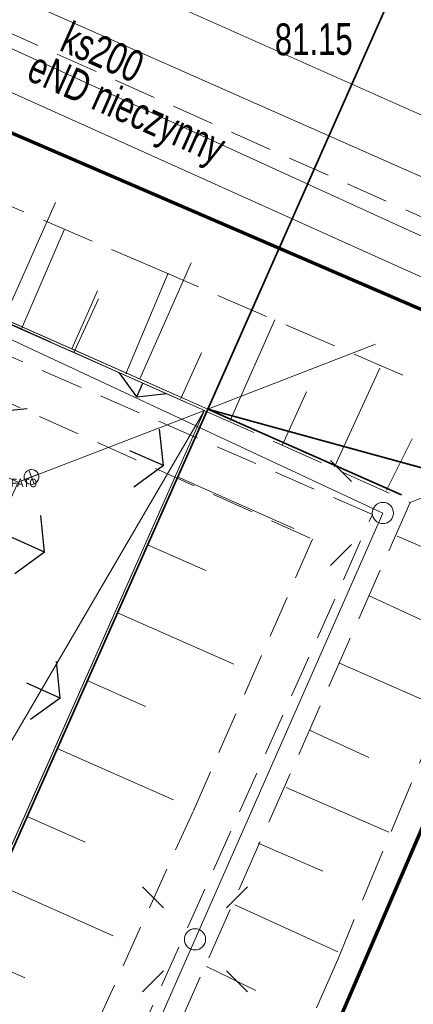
# Model space of a CAD drawing. Header units: metres. Extents: x -1013 to 1491576, y -5789570 to 1032.
# Tile 29 of 62: x 21.22 to 30.5, y -3.18 to 20.06. Entities that reach past the tile are written whole.
import ezdxf
from ezdxf.xclip import XClip

# ---------------------------------------------------------------- set-up
doc = ezdxf.new("R2010")
doc.units = ezdxf.units.M
doc.header["$MEASUREMENT"] = 0
doc.header["$XCLIPFRAME"] = 0
for name, pattern in [('2_BUBZ02', [1.75, 1.25, -0.5]), ('2_KTCR02', [1.5, 1, -0.5]), ('GUK', [2, 1.5, -0.5]), ('GUZ', [1, 0.5, -0.5]), ('Kropki i Kreski', [7.2, 3.6, -1.8, 0, -1.8]), ('Przerywana długa', [7.8, 5, -2.8])]:
    doc.linetypes.add(name, pattern=pattern)
for name, color, linetype, lineweight in [('130-Z Teren1', 7, 'Continuous', 13), ('130-Z Teren114', 113, 'Continuous', 25), ('130-Z Teren94', 9, 'Continuous', 13), ('310-W Oświetlenie1', 7, 'Continuous', 13), ('450-K Belki21', 37, 'Continuous', 5), ('450-K Belki69', 41, 'Continuous', 13), ('703-L Płaszczyzny podejścia 2D3', 152, 'Continuous', 30), ('703-L Płaszczyzny podejścia 2D38', 171, 'Continuous', 35), ('704-L Płaszczyzny podejścia 3D2', 4, 'Continuous', 20), ('704-L Płaszczyzny podejścia 3D38', 171, 'Continuous', 35), ('798-L Zakres inwestycji9', 142, 'Continuous', 70), ('810-G Ogólne2', 4, 'Continuous', 20), ('ex_02_DXF_MZ_5_BUBZ_D_L_17', 9, 'Continuous', 18), ('ex_02_DXF_MZ_5_Dzialki7', 9, 'Continuous', 18), ('ex_02_DXF_MZ_5_Kontury3', 9, 'Continuous', 18), ('ex_02_DXF_MZ_5_KTCR_D_L_17', 9, 'Continuous', 18), ('ex_02_DXF_MZ_5_KTCR_L_17', 9, 'Continuous', 18), ('ex_02_DXF_MZ_5_KTKR_L_07', 9, 'Continuous', 18), ('ex_02_DXF_MZ_5_SUPE_D_L_31', 9, 'Continuous', 18), ('ex_02_DXF_MZ_5_SUPE_E_T_31', 9, 'Continuous', 18), ('ex_02_DXF_MZ_5_SUPK_E_T_434', 9, 'Continuous', 18), ('ex_02_DXF_MZ_5_SUPK_L_434', 9, 'Continuous', 18), ('ex_02_DXF_MZ_5_SUPW_L_05', 9, 'Continuous', 18), ('ex_02_DXF_MZ_5_SUSM_D_T_07', 9, 'Continuous', 18), ('ex_02_DXF_MZ_5_SUSM_D_T_37', 9, 'Continuous', 18), ('ex_02_DXF_MZ_5_SUTK_T_034', 9, 'Continuous', 18), ('ex_02_DXF_MZ_5_Uzytki3', 9, 'Continuous', 18)]:
    doc.layers.add(name, color=color, linetype=linetype, lineweight=lineweight)
doc.layers.add('700-L Mapa 1_1000 dwg', color=7, linetype='Continuous')
doc.styles.add('STYL_AUTOMATYCZNY_1', font='arial.ttf', dxfattribs={"width": 0.7})
doc.styles.add('STYL_AUTOMATYCZNY_3', font='ARIALN.TTF')
doc.linetypes.add('Linia z krzyżyków', pattern='A,0,[1,88_A.L.04 Sytuacja 1_10001.Shx,S=0.15873,R=0,X=0,Y=0],-20,0', length=20)

# ---------------------------------------------------------------- blocks, each defined once
blk = doc.blocks.new('Rysunek_1_5', base_point=(-7447251.91, -5789835.327))
at = {"layer": 'ex_02_DXF_MZ_5_BUBZ_D_L_17', "color": 9, "linetype": '2_BUBZ02', "lineweight": 18}
for p, q in [((-9.558, 26.527), (30.427, 8.666)), ((5.692, 22.23), (24.282, 14.249)), ((24.282, 14.249), (33.818, 10.129)), ((33.818, 10.129), (28.715, -2.118)), ((30.427, 8.666), (17.782, -19.93)), ((28.715, -2.118), (20.448, -21.102))]:
    blk.add_line(p, q, dxfattribs=at)
at = {"layer": 'ex_02_DXF_MZ_5_BUBZ_D_L_17', "color": 9, "linetype": 'Continuous', "lineweight": 18}
for p, q in [((21.254, 12.763), (22.26, 15.104)), ((23.714, 11.707), (24.72, 14.082)), ((22.501, 12.226), (23.072, 13.474)), ((26.175, 10.6), (27.232, 12.975)), ((25.013, 11.12), (25.5, 12.196)), ((28.636, 9.51), (29.71, 11.834)), ((27.406, 10.012), (27.976, 11.277)), ((29.866, 8.956), (30.471, 10.17)), ((30.427, 8.666), (32.469, 9.486)), ((30.113, 7.868), (32.436, 6.879)), ((29.458, 6.466), (30.945, 5.778)), ((28.754, 4.877), (31.18, 3.804)), ((28.066, 3.288), (29.451, 2.65)), ((27.497, 1.938), (29.923, 0.882)), ((26.842, 0.622), (28.362, -0.032)), ((26.29, -0.83), (28.716, -1.937)), ((25.618, -2.283), (26.781, -2.854))]:
    blk.add_line(p, q, dxfattribs=at)
at = {"layer": 'ex_02_DXF_MZ_5_Dzialki7', "color": 9, "linetype": 'Continuous', "lineweight": 18}
blk.add_line((-42.33, 44.713), (161.19, -43.067), dxfattribs=at)
at = {"layer": 'ex_02_DXF_MZ_5_Kontury3', "color": 9, "linetype": 'GUK', "lineweight": 18}
blk.add_line((-42.331, 44.714), (102.61, -17.792), dxfattribs=at)
at = {"layer": 'ex_02_DXF_MZ_5_KTCR_D_L_17', "color": 9, "linetype": '2_KTCR02', "lineweight": 18}
for p, q in [((5.263, 18.08), (28.122, 7.801)), ((29.535, 8.383), (20.622, 12.273)), ((23.336, -5.479), (29.535, 8.383)), ((28.122, 7.801), (25.305, 1.376)), ((25.305, 1.376), (20.635, -8.933))]:
    blk.add_line(p, q, dxfattribs=at)
at = {"layer": 'ex_02_DXF_MZ_5_KTCR_L_17', "color": 9, "linetype": '2_KTCR02', "lineweight": 18}
blk.add_line((31.23, 15.163), (-19.02, 37.653), dxfattribs=at)
at = {"layer": 'ex_02_DXF_MZ_5_KTKR_L_07', "color": 9, "linetype": 'Continuous', "lineweight": 18}
blk.add_line((32.42, 17.033), (-15.26, 38.363), dxfattribs=at)
at = {"layer": 'ex_02_DXF_MZ_5_SUPE_D_L_31', "color": 9, "linetype": 'Continuous', "lineweight": 18}
for p, q in [((30.403, 15.083), (18.012, 20.757)), ((35.419, 12.838), (30.403, 15.083)), ((19.907, 13.029), (29.78, 8.418)), ((29.78, 8.418), (25.35, -1.644)), ((25.35, -1.644), (21.059, -11.415))]:
    blk.add_line(p, q, dxfattribs=at)
at = {"layer": 'ex_02_DXF_MZ_5_SUPK_L_434', "color": 9, "linetype": 'Continuous', "lineweight": 18}
blk.add_line((41.33, 11.643), (7.52, 26.613), dxfattribs=at)
at = {"layer": 'ex_02_DXF_MZ_5_SUPW_L_05', "color": 9, "linetype": 'Continuous', "lineweight": 18}
blk.add_line((17.18, 20.073), (56.56, 2.333), dxfattribs=at)
at = {"layer": 'ex_02_DXF_MZ_5_SUSM_D_T_07', "color": 9, "linetype": 'Continuous', "lineweight": 18}
for p, q in [((29.037, 9.161), (28.542, 9.656)), ((29.037, 7.676), (28.542, 7.181)), ((24.608, -0.901), (24.113, -0.406)), ((26.093, -0.901), (26.588, -0.406)), ((24.608, -2.386), (24.113, -2.881)), ((26.093, -2.386), (26.588, -2.881))]:
    blk.add_line(p, q, dxfattribs=at)
at = {"layer": 'ex_02_DXF_MZ_5_SUSM_D_T_37', "color": 9, "linetype": 'Continuous', "lineweight": 18}
for centre in [(29.78, 8.418), (25.35, -1.644)]:
    blk.add_circle(centre, 0.25, dxfattribs=at)
at = {"layer": 'ex_02_DXF_MZ_5_Uzytki3', "color": 9, "linetype": 'GUZ', "lineweight": 18}
blk.add_line((-42.331, 44.714), (102.61, -17.792), dxfattribs=at)
at = {"layer": 'ex_02_DXF_MZ_5_SUPE_E_T_31', "color": 9, "linetype": 'Continuous', "lineweight": 18, "insert": (21.444, 18.9), "char_height": 0.75, "attachment_point": 4, "rotation": 335.9627, "style": 'STYL_AUTOMATYCZNY_1'}
blk.add_mtext('\\A1;{\\pql;\\fArial|b0|i0|c238|p0;\\W0.700000;eND nieczynny}', dxfattribs=at)
at = {"layer": 'ex_02_DXF_MZ_5_SUPK_E_T_434', "color": 9, "linetype": 'Continuous', "lineweight": 18, "insert": (22.118, 19.341), "char_height": 0.75, "attachment_point": 7, "rotation": 336.1048, "style": 'STYL_AUTOMATYCZNY_1'}
blk.add_mtext('\\A1;{\\pql;\\fArial|b0|i0|c238|p0;\\W0.700000;ks200}', dxfattribs=at)
at = {"layer": 'ex_02_DXF_MZ_5_SUTK_T_034', "color": 9, "linetype": 'Continuous', "lineweight": 18, "insert": (27.228, 19.971), "char_height": 0.75, "attachment_point": 1, "rotation": 0.4031, "style": 'STYL_AUTOMATYCZNY_1'}
blk.add_mtext('\\A1;{\\pql;\\fArial|b0|i0|c238|p0;\\W0.700000;81.15}', dxfattribs=at)

msp = doc.modelspace()

# ---------------------------------------------------------------- hatches: boundary and pattern name
at = {"layer": '130-Z Teren114', "linetype": 'Continuous', "lineweight": 25}
h = msp.add_hatch(dxfattribs=at)
h.set_pattern_fill('trawa_0001', color=113, style=0, pattern_type=2)
h.set_pattern_definition([(66.1, (9.556, 15.652), (-5.4856, 2.4308), [0.866, -2.5981]), (66.1, (13.0004, 16.0203), (-5.4856, 2.4308), [0.866, -2.5981]), (6.1, (9.556, 15.652), (-0.6377, 5.966), [0.866, -2.5981]), (6.1, (10.959, 18.819), (-0.6377, 5.966), [0.866, -2.5981]), (126.1, (9.556, 15.652), (4.8479, 3.5352), [0.866, -2.5981]), (126.1, (10.959, 18.819), (4.8479, 3.5352), [0.866, -2.5981])])
h.paths.add_polyline_path([(-3.07, 19.891), (21.177, 9.146), (25.57, 10.841), (-4.765, 24.284)])
h = msp.add_hatch(dxfattribs=at)
h.set_pattern_fill('trawa_0001', color=113, style=0, pattern_type=2)
h.set_pattern_definition([(156.1, (16.938, -3.479), (2.4308, 5.4856), [0.866, -2.5981]), (156.1, (16.57, -0.0345), (2.4308, 5.4856), [0.866, -2.5981]), (96.1, (16.938, -3.479), (5.966, 0.6377), [0.866, -2.5981]), (96.1, (13.771, -2.0755), (5.966, 0.6377), [0.866, -2.5981]), (216.1, (16.938, -3.479), (-3.5352, 4.8479), [0.866, -2.5981]), (216.1, (13.771, -2.0755), (-3.5352, 4.8479), [0.866, -2.5981])])
h.paths.add_polyline_path([(10.433, -15.1), (12.128, -19.493), (25.57, 10.841), (21.177, 9.146)])

# ---------------------------------------------------------------- linework, layer by layer
at = {"layer": '130-Z Teren1', "color": 7, "linetype": 'Continuous', "lineweight": 13, "flags": 128}
for points in [[(-3.07, 19.891), (-4.765, 24.284), (25.57, 10.841), (21.177, 9.146)], [(10.433, -15.1), (12.128, -19.493), (25.57, 10.841), (21.177, 9.146)]]:
    msp.add_lwpolyline(points, close=True, dxfattribs=at)
at = {"layer": '130-Z Teren1', "color": 7, "linetype": 'Continuous', "lineweight": 13}
for points in [[(20.842, 13.003), (22.058, 15.745)], [(24.047, 11.582), (25.262, 14.325)], [(22.445, 12.293), (23.052, 13.664)], [(25.649, 10.872), (29.607, 12.4)], [(25.649, 10.872), (26.257, 12.244)], [(25.649, 10.872), (27.021, 10.265)], [(24.939, 9.27), (27.682, 8.055)], [(24.229, 7.668), (25.601, 7.06)], [(23.519, 6.065), (26.262, 4.85)], [(22.809, 4.463), (24.181, 3.855)], [(22.099, 2.861), (24.842, 1.645)], [(21.389, 1.258), (22.76, 0.651)], [(20.679, -0.344), (23.422, -1.559)], [(19.969, -1.946), (21.34, -2.554)]]:
    msp.add_lwpolyline(points, dxfattribs=at)
at = {"layer": '130-Z Teren94', "color": 9, "linetype": 'Continuous', "lineweight": 13}
msp.add_line((10.433, -15.1), (25.57, 10.841), dxfattribs=at)
at = {"layer": '310-W Oświetlenie1', "color": 7, "linetype": 'Continuous', "lineweight": 13}
for p, q in [((21.657, 9.332), (21.33, 9.206)), ((21.43, 9.432), (21.556, 9.105))]:
    msp.add_line(p, q, dxfattribs=at)
at = {"layer": '310-W Oświetlenie1', "color": 7, "linetype": 'Continuous', "lineweight": 13, "flags": 128}
msp.add_lwpolyline([(21.422, 9.109, 1), (21.564, 9.429, 1)], format="xyb", close=True, dxfattribs=at)
at = {"layer": '450-K Belki21', "color": 37, "linetype": 'Continuous', "lineweight": 5}
for p, q in [((25.649, 10.872), (-4.796, 24.363)), ((25.57, 10.841), (-4.765, 24.284)), ((12.128, -19.493), (25.57, 10.841)), ((12.159, -19.572), (25.649, 10.872))]:
    msp.add_line(p, q, dxfattribs=at)
at = {"layer": '450-K Belki69', "color": 41, "linetype": 'Kropki i Kreski', "lineweight": 13}
for p, q in [((25.649, 10.872), (-4.796, 24.363)), ((12.159, -19.572), (25.649, 10.872))]:
    msp.add_line(p, q, dxfattribs=at)
at = {"layer": '703-L Płaszczyzny podejścia 2D3', "color": 152, "linetype": 'Continuous', "lineweight": 30}
msp.add_circle((8.227, 10.355), 1021.659, dxfattribs=at)
at = {"layer": '703-L Płaszczyzny podejścia 2D38', "color": 171, "linetype": 'Przerywana długa', "lineweight": 35}
msp.add_line((25.649, 10.872), (381.296, -146.723), dxfattribs=at)
at = {"layer": '703-L Płaszczyzny podejścia 2D38', "color": 171, "linetype": 'Continuous', "lineweight": 35}
msp.add_line((25.649, 10.872), (404.936, -93.376), dxfattribs=at)
at = {"layer": '704-L Płaszczyzny podejścia 3D2', "color": 4, "linetype": 'Continuous', "lineweight": 20, "flags": 128}
for points in [[(33.752, 29.158), (25.649, 10.872)], [(25.649, 10.872), (-4.796, 24.363)]]:
    msp.add_lwpolyline(points, dxfattribs=at)
at = {"layer": '704-L Płaszczyzny podejścia 3D38', "color": 171, "linetype": 'Continuous', "lineweight": 35, "flags": 128}
for points in [[(25.649, 10.872), (33.752, 29.158)], [(12.159, -19.572), (25.649, 10.872)], [(84.151, -5.207), (25.649, 10.872)], [(25.649, 10.872), (84.151, -5.207)]]:
    msp.add_lwpolyline(points, dxfattribs=at)
at = {"layer": '798-L Zakres inwestycji9', "color": 142, "linetype": 'Linia z krzyżyków', "lineweight": 70}
msp.add_lwpolyline([(-11.808, 31.551), (35.146, 11.302), (17.379, -29.897), (8.59, -26.107), (-4.62, -20.177), (-29.409, -9.263)], close=True, dxfattribs=at)
at = {"layer": '810-G Ogólne2', "color": 4, "linetype": 'Continuous', "lineweight": 20}
msp.add_lwpolyline([(-18.286, -6.082), (-4.796, 24.363), (25.649, 10.872), (12.159, -19.572)], close=True, dxfattribs=at)

# ---------------------------------------------------------------- block references
at = {"layer": '700-L Mapa 1_1000 dwg', "color": 52, "linetype": 'Continuous', "lineweight": 25}
ref = msp.add_blockref('Rysunek_1_5', (-7447251.91, -5789835.327), dxfattribs=at)
XClip(ref).set_block_clipping_path([(-454.4097296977, -337.82710067), (350.5902703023, 167.17289933)])

# ---------------------------------------------------------------- texts
at = {"layer": '310-W Oświetlenie1', "color": 7, "lineweight": 13, "insert": (21.012, 9.127), "char_height": 0.2, "attachment_point": 4, "style": 'STYL_AUTOMATYCZNY_3'}
msp.add_mtext('\\A1;{\\pql;\\fArial Narrow|b0|i0|c238|p0;\\W1.000000;FATO}', dxfattribs=at)

doc.saveas('drawing.dxf')
